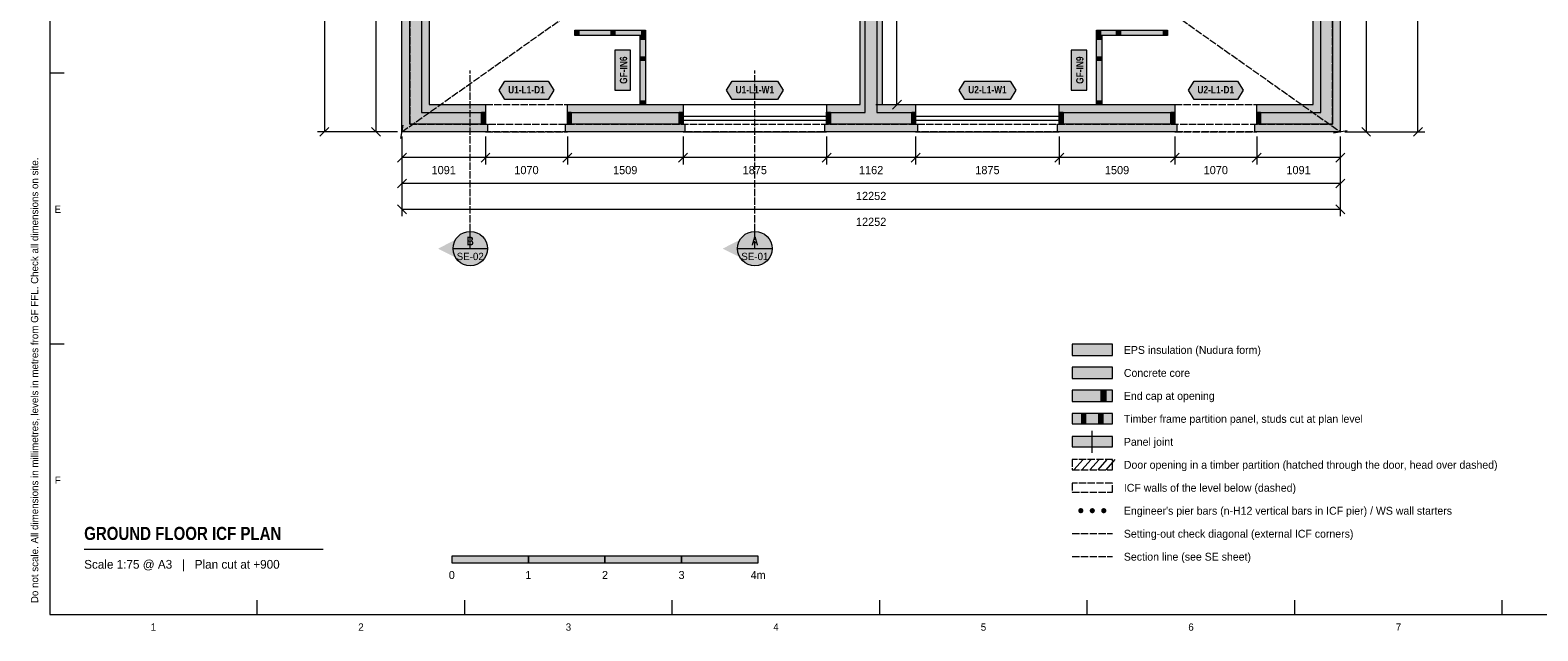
# Model space of a CAD drawing. Header units: millimetres. Extents: x 17 to 413, y 4 to 292.
# Tile 1 of 6: x 17 to 279, y 4 to 109. Entities that reach past the tile are written whole.
import ezdxf
from ezdxf.enums import TextEntityAlignment as Align

# ---------------------------------------------------------------- set-up
doc = ezdxf.new("R2010")
doc.units = ezdxf.units.MM
doc.linetypes.add('DASHED', pattern=[1.524, 1.27, -0.254])
for name, color, linetype in [('FILL-C_9E1A1A', 7, 'Continuous'), ('FILL-C_B2B2B5', 7, 'Continuous'), ('FILL-EPS', 7, 'Continuous'), ('FILL-INK', 7, 'Continuous'), ('FILL-RED', 7, 'Continuous'), ('FILL-TEAL_DK', 7, 'Continuous'), ('FILL-TIMBER', 7, 'Continuous'), ('FILL-WHITE', 7, 'Continuous'), ('LINE-C_85297A', 7, 'Continuous'), ('LINE-C_85297A-DASH', 7, 'DASHED'), ('LINE-INK', 7, 'Continuous'), ('LINE-INK-DASH', 7, 'DASHED'), ('LINE-RED', 7, 'Continuous'), ('LINE-RED-DASH', 7, 'DASHED'), ('LINE-STEEL_GREY', 7, 'Continuous'), ('LINE-STEEL_GREY-DASH', 7, 'DASHED'), ('LINE-TEAL_DK', 7, 'Continuous'), ('LINE-TIMBER_DK', 7, 'Continuous'), ('TEXT-INK', 7, 'Continuous'), ('TEXT-RED', 7, 'Continuous'), ('TEXT-STEEL_GREY', 7, 'Continuous'), ('TEXT-TEAL_DK', 7, 'Continuous')]:
    doc.layers.add(name, color=color, linetype=linetype)
doc.styles.add('OpenSansCondensed-Bold', font='OpenSansCondensed-Bold.ttf')

msp = doc.modelspace()

# ---------------------------------------------------------------- hatches: boundary and pattern name
at = {"layer": 'FILL-C_9E1A1A', "true_color": 0x9e1a1a}
h = msp.add_hatch(color=256, dxfattribs=at)
h.dxf.hatch_style = 1
h.paths.add_polyline_path([(199.95, 25.1), (199.93, 25.22), (199.89, 25.33), (199.82, 25.42), (199.73, 25.49), (199.62, 25.53), (199.5, 25.55), (199.38, 25.53), (199.28, 25.49), (199.18, 25.42), (199.11, 25.33), (199.07, 25.22), (199.05, 25.1), (199.07, 24.98), (199.11, 24.88), (199.18, 24.78), (199.28, 24.71), (199.38, 24.67), (199.5, 24.65), (199.62, 24.67), (199.73, 24.71), (199.82, 24.78), (199.89, 24.88), (199.93, 24.98)])
h = msp.add_hatch(color=256, dxfattribs=at)
h.dxf.hatch_style = 1
h.paths.add_polyline_path([(201.95, 25.1), (201.93, 25.22), (201.89, 25.33), (201.82, 25.42), (201.72, 25.49), (201.62, 25.53), (201.5, 25.55), (201.38, 25.53), (201.28, 25.49), (201.18, 25.42), (201.11, 25.33), (201.07, 25.22), (201.05, 25.1), (201.07, 24.98), (201.11, 24.88), (201.18, 24.78), (201.28, 24.71), (201.38, 24.67), (201.5, 24.65), (201.62, 24.67), (201.72, 24.71), (201.82, 24.78), (201.89, 24.88), (201.93, 24.98)])
h = msp.add_hatch(color=256, dxfattribs=at)
h.dxf.hatch_style = 1
h.paths.add_polyline_path([(203.95, 25.1), (203.93, 25.22), (203.89, 25.33), (203.82, 25.42), (203.72, 25.49), (203.62, 25.53), (203.5, 25.55), (203.38, 25.53), (203.28, 25.49), (203.18, 25.42), (203.11, 25.33), (203.07, 25.22), (203.05, 25.1), (203.07, 24.98), (203.11, 24.88), (203.18, 24.78), (203.28, 24.71), (203.38, 24.67), (203.5, 24.65), (203.62, 24.67), (203.72, 24.71), (203.82, 24.78), (203.89, 24.88), (203.93, 24.98)])
at = {"layer": 'FILL-C_B2B2B5', "true_color": 0xb2b2b5}
h = msp.add_hatch(color=256, dxfattribs=at)
h.dxf.hatch_style = 1
h.paths.add_polyline_path([(136.36, 203.05), (84.7, 203.05), (84.7, 94.45), (95.86, 94.45), (95.86, 92.42), (82.67, 92.42), (82.67, 205.08), (136.36, 205.08)])
h = msp.add_hatch(color=256, dxfattribs=at)
h.dxf.hatch_style = 1
h.paths.add_polyline_path([(150.63, 205.08), (175.36, 205.08), (175.36, 203.05), (164.02, 203.05), (164.02, 94.45), (170.75, 94.45), (170.75, 92.42), (155.26, 92.42), (155.26, 94.45), (161.98, 94.45), (161.98, 203.05), (150.63, 203.05)])
h = msp.add_hatch(color=256, dxfattribs=at)
h.dxf.hatch_style = 1
h.paths.add_polyline_path([(189.64, 205.08), (243.33, 205.08), (243.33, 92.42), (230.14, 92.42), (230.14, 94.45), (241.3, 94.45), (241.3, 203.05), (189.64, 203.05)])
h = msp.add_hatch(color=256, dxfattribs=at)
h.dxf.hatch_style = 1
h.paths.add_polyline_path([(110.14, 94.45), (130.25, 94.45), (130.25, 92.42), (110.14, 92.42)])
h = msp.add_hatch(color=256, dxfattribs=at)
h.dxf.hatch_style = 1
h.paths.add_polyline_path([(195.76, 94.45), (215.87, 94.45), (215.87, 92.42), (195.76, 92.42)])
h = msp.add_hatch(color=256, dxfattribs=at)
h.dxf.hatch_style = 1
h.paths.add_polyline_path([(198, 48.1), (205, 48.1), (205, 50.1), (198, 50.1)])
at = {"layer": 'FILL-EPS', "true_color": 0xccffff}
h = msp.add_hatch(color=256, dxfattribs=at)
h.dxf.hatch_style = 1
h.paths.add_polyline_path([(81.32, 206.43), (136.69, 206.43), (136.69, 205.09), (136.36, 205.09), (136.36, 205.08), (82.67, 205.08), (82.67, 92.42), (95.86, 92.42), (95.86, 92.41), (96.2, 92.41), (96.2, 91.07), (81.32, 91.07)])
h = msp.add_hatch(color=256, dxfattribs=at)
h.dxf.hatch_style = 1
h.paths.add_polyline_path([(189.64, 205.09), (189.3, 205.09), (189.3, 206.43), (244.68, 206.43), (244.68, 91.07), (229.81, 91.07), (229.81, 92.41), (230.14, 92.41), (230.14, 92.42), (243.33, 92.42), (243.33, 205.08), (189.64, 205.08)])
h = msp.add_hatch(color=256, dxfattribs=at)
h.dxf.hatch_style = 1
h.paths.add_polyline_path([(136.36, 201.69), (86.06, 201.69), (86.06, 95.81), (95.86, 95.81), (95.86, 94.45), (84.7, 94.45), (84.7, 203.05), (136.36, 203.05)])
h = msp.add_hatch(color=256, dxfattribs=at)
h.dxf.hatch_style = 1
h.paths.add_polyline_path([(150.63, 201.69), (150.63, 203.05), (161.98, 203.05), (161.98, 94.45), (155.26, 94.45), (155.26, 95.81), (161.1, 95.81), (161.1, 201.69)])
h = msp.add_hatch(color=256, dxfattribs=at)
h.dxf.hatch_style = 1
h.paths.add_polyline_path([(175.36, 201.69), (164.91, 201.69), (164.91, 95.81), (170.75, 95.81), (170.75, 94.45), (164.02, 94.45), (164.02, 203.05), (175.36, 203.05)])
h = msp.add_hatch(color=256, dxfattribs=at)
h.dxf.hatch_style = 1
h.paths.add_polyline_path([(239.94, 201.69), (189.64, 201.69), (189.64, 203.05), (241.3, 203.05), (241.3, 94.45), (230.14, 94.45), (230.14, 95.81), (239.94, 95.81)])
h = msp.add_hatch(color=256, dxfattribs=at)
h.dxf.hatch_style = 1
h.paths.add_polyline_path([(110.14, 95.81), (130.25, 95.81), (130.25, 94.45), (110.14, 94.45)])
h = msp.add_hatch(color=256, dxfattribs=at)
h.dxf.hatch_style = 1
h.paths.add_polyline_path([(195.76, 95.81), (215.87, 95.81), (215.87, 94.45), (195.76, 94.45)])
h = msp.add_hatch(color=256, dxfattribs=at)
h.dxf.hatch_style = 1
h.paths.add_polyline_path([(130.58, 92.41), (130.58, 91.07), (109.8, 91.07), (109.8, 92.41), (110.14, 92.41), (110.14, 92.42), (130.25, 92.42), (130.25, 92.41)])
h = msp.add_hatch(color=256, dxfattribs=at)
h.dxf.hatch_style = 1
h.paths.add_polyline_path([(170.75, 92.41), (171.08, 92.41), (171.08, 91.07), (154.92, 91.07), (154.92, 92.41), (155.26, 92.41), (155.26, 92.42), (170.75, 92.42)])
h = msp.add_hatch(color=256, dxfattribs=at)
h.dxf.hatch_style = 1
h.paths.add_polyline_path([(195.76, 92.41), (195.76, 92.42), (215.87, 92.42), (215.87, 92.41), (216.2, 92.41), (216.2, 91.07), (195.42, 91.07), (195.42, 92.41)])
h = msp.add_hatch(color=256, dxfattribs=at)
h.dxf.hatch_style = 1
h.paths.add_polyline_path([(198, 52.1), (205, 52.1), (205, 54.1), (198, 54.1)])
h = msp.add_hatch(color=256, dxfattribs=at)
h.dxf.hatch_style = 1
h.paths.add_polyline_path([(198, 44.1), (205, 44.1), (205, 46.1), (198, 46.1)])
at = {"layer": 'FILL-INK', "true_color": 0x14141a}
h = msp.add_hatch(color=256, dxfattribs=at)
h.dxf.hatch_style = 1
h.paths.add_polyline_path([(90, 16), (103.33, 16), (103.33, 17.2), (90, 17.2)])
h = msp.add_hatch(color=256, dxfattribs=at)
h.dxf.hatch_style = 1
h.paths.add_polyline_path([(116.67, 16), (130, 16), (130, 17.2), (116.67, 17.2)])
at = {"layer": 'FILL-RED', "true_color": 0xb81a1f}
h = msp.add_hatch(color=256, dxfattribs=at)
h.dxf.hatch_style = 1
h.paths.add_polyline_path([(87.61, 70.73), (93.21, 67.88), (93.21, 73.58)])
h = msp.add_hatch(color=256, dxfattribs=at)
h.dxf.hatch_style = 1
h.paths.add_polyline_path([(137.16, 70.73), (142.76, 67.88), (142.76, 73.58)])
at = {"layer": 'FILL-TEAL_DK', "true_color": 0x006b5c}
h = msp.add_hatch(color=256, dxfattribs=at)
h.dxf.hatch_style = 1
h.paths.add_polyline_path([(95.2, 92.42), (95.2, 92.42), (95.2, 94.46), (95.2, 94.46), (95.2, 94.46), (95.2, 94.46), (95.86, 94.46), (95.86, 94.46), (95.86, 94.46), (95.86, 94.46), (95.86, 92.42), (95.86, 92.42), (95.86, 92.42), (95.86, 92.42), (95.2, 92.42), (95.2, 92.42)])
h = msp.add_hatch(color=256, dxfattribs=at)
h.dxf.hatch_style = 1
h.paths.add_polyline_path([(110.13, 94.46), (110.8, 94.46), (110.8, 92.42), (110.13, 92.42)])
h = msp.add_hatch(color=256, dxfattribs=at)
h.dxf.hatch_style = 1
h.paths.add_polyline_path([(129.58, 94.46), (130.25, 94.46), (130.25, 92.42), (129.58, 92.42)])
h = msp.add_hatch(color=256, dxfattribs=at)
h.dxf.hatch_style = 1
h.paths.add_polyline_path([(155.25, 94.46), (155.92, 94.46), (155.92, 92.42), (155.25, 92.42)])
h = msp.add_hatch(color=256, dxfattribs=at)
h.dxf.hatch_style = 1
h.paths.add_polyline_path([(170.08, 94.46), (170.75, 94.46), (170.75, 92.42), (170.08, 92.42)])
h = msp.add_hatch(color=256, dxfattribs=at)
h.dxf.hatch_style = 1
h.paths.add_polyline_path([(195.75, 94.46), (196.42, 94.46), (196.42, 92.42), (195.75, 92.42)])
h = msp.add_hatch(color=256, dxfattribs=at)
h.dxf.hatch_style = 1
h.paths.add_polyline_path([(215.2, 94.46), (215.87, 94.46), (215.87, 92.42), (215.2, 92.42)])
h = msp.add_hatch(color=256, dxfattribs=at)
h.dxf.hatch_style = 1
h.paths.add_polyline_path([(230.14, 94.46), (230.8, 94.46), (230.8, 92.42), (230.14, 92.42)])
h = msp.add_hatch(color=256, dxfattribs=at)
h.dxf.hatch_style = 1
h.paths.add_polyline_path([(203, 44.1), (203.9, 44.1), (203.9, 46.1), (203, 46.1)])
at = {"layer": 'FILL-TIMBER', "true_color": 0xeddbb8}
h = msp.add_hatch(color=256, dxfattribs=at)
h.dxf.hatch_style = 1
h.paths.add_polyline_path([(112.09, 107.82), (111.68, 107.82), (111.42, 107.82), (111.42, 108.18), (111.42, 108.75), (111.84, 108.75), (112.09, 108.75), (112.09, 108.4)])
h = msp.add_hatch(color=256, dxfattribs=at)
h.dxf.hatch_style = 1
h.paths.add_polyline_path([(118.39, 107.82), (117.98, 107.82), (117.73, 107.82), (117.73, 108.18), (117.73, 108.75), (118.14, 108.75), (118.39, 108.75), (118.39, 108.4)])
h = msp.add_hatch(color=256, dxfattribs=at)
h.dxf.hatch_style = 1
h.paths.add_polyline_path([(123.75, 107.79), (123.75, 107.38), (123.75, 107.13), (123.39, 107.13), (122.81, 107.13), (122.81, 107.54), (122.81, 107.79), (123.17, 107.79)])
h = msp.add_hatch(color=256, dxfattribs=at)
h.dxf.hatch_style = 1
h.paths.add_polyline_path([(123.75, 107.82), (123.34, 107.82), (123.08, 107.82), (123.08, 108.18), (123.08, 108.75), (123.49, 108.75), (123.75, 108.75), (123.75, 108.4)])
h = msp.add_hatch(color=256, dxfattribs=at)
h.dxf.hatch_style = 1
h.paths.add_polyline_path([(202.92, 107.82), (202.51, 107.82), (202.25, 107.82), (202.25, 108.18), (202.25, 108.75), (202.66, 108.75), (202.92, 108.75), (202.92, 108.4)])
h = msp.add_hatch(color=256, dxfattribs=at)
h.dxf.hatch_style = 1
h.paths.add_polyline_path([(203.19, 107.79), (203.19, 107.38), (203.19, 107.13), (202.83, 107.13), (202.25, 107.13), (202.25, 107.54), (202.25, 107.79), (202.61, 107.79)])
h = msp.add_hatch(color=256, dxfattribs=at)
h.dxf.hatch_style = 1
h.paths.add_polyline_path([(206.39, 107.82), (205.98, 107.82), (205.73, 107.82), (205.73, 108.18), (205.73, 108.75), (206.14, 108.75), (206.39, 108.75), (206.39, 108.4)])
h = msp.add_hatch(color=256, dxfattribs=at)
h.dxf.hatch_style = 1
h.paths.add_polyline_path([(214.58, 107.82), (214.16, 107.82), (213.91, 107.82), (213.91, 108.18), (213.91, 108.75), (214.32, 108.75), (214.58, 108.75), (214.58, 108.4)])
h = msp.add_hatch(color=256, dxfattribs=at)
h.dxf.hatch_style = 1
h.paths.add_polyline_path([(123.75, 104.14), (123.75, 103.73), (123.75, 103.47), (123.39, 103.47), (122.81, 103.47), (122.81, 103.89), (122.81, 104.14), (123.17, 104.14)])
h = msp.add_hatch(color=256, dxfattribs=at)
h.dxf.hatch_style = 1
h.paths.add_polyline_path([(203.19, 104.14), (203.19, 103.73), (203.19, 103.47), (202.83, 103.47), (202.25, 103.47), (202.25, 103.89), (202.25, 104.14), (202.61, 104.14)])
h = msp.add_hatch(color=256, dxfattribs=at)
h.dxf.hatch_style = 1
h.paths.add_polyline_path([(123.75, 96.48), (123.75, 96.07), (123.75, 95.81), (123.39, 95.81), (122.81, 95.81), (122.81, 96.22), (122.81, 96.48), (123.17, 96.48)])
h = msp.add_hatch(color=256, dxfattribs=at)
h.dxf.hatch_style = 1
h.paths.add_polyline_path([(203.19, 96.48), (203.19, 96.07), (203.19, 95.81), (202.83, 95.81), (202.25, 95.81), (202.25, 96.22), (202.25, 96.48), (202.61, 96.48)])
h = msp.add_hatch(color=256, dxfattribs=at)
h.dxf.hatch_style = 1
h.paths.add_polyline_path([(199.6, 40.2), (200.4, 40.2), (200.4, 42), (199.6, 42)])
h = msp.add_hatch(color=256, dxfattribs=at)
h.dxf.hatch_style = 1
h.paths.add_polyline_path([(202.6, 40.2), (203.4, 40.2), (203.4, 42), (202.6, 42)])
at = {"layer": 'FILL-WHITE', "true_color": 0xfaf5e8}
h = msp.add_hatch(color=256, dxfattribs=at)
h.dxf.hatch_style = 1
h.paths.add_polyline_path([(111.42, 107.82), (111.42, 108.18), (111.42, 108.75), (111.84, 108.75), (112.09, 108.75), (117.73, 108.75), (118.14, 108.75), (118.39, 108.75), (123.08, 108.75), (123.49, 108.75), (123.75, 108.75), (123.75, 108.4), (123.75, 107.82), (123.34, 107.82), (123.08, 107.82), (118.39, 107.82), (117.98, 107.82), (117.73, 107.82), (112.09, 107.82), (111.68, 107.82)])
h = msp.add_hatch(color=256, dxfattribs=at)
h.dxf.hatch_style = 1
h.paths.add_polyline_path([(123.75, 95.81), (123.39, 95.81), (122.81, 95.81), (122.81, 96.22), (122.81, 96.48), (122.81, 103.47), (122.81, 103.89), (122.81, 104.14), (122.81, 107.13), (122.81, 107.54), (122.81, 107.79), (123.17, 107.79), (123.75, 107.79), (123.75, 107.38), (123.75, 107.13), (123.75, 104.14), (123.75, 103.73), (123.75, 103.47), (123.75, 96.48), (123.75, 96.07)])
h = msp.add_hatch(color=256, dxfattribs=at)
h.dxf.hatch_style = 1
h.paths.add_polyline_path([(202.25, 107.82), (202.25, 107.82), (202.25, 107.82), (202.25, 108.18), (202.25, 108.75), (202.25, 108.75), (202.25, 108.75), (202.66, 108.75), (202.92, 108.75), (205.73, 108.75), (206.14, 108.75), (206.39, 108.75), (213.91, 108.75), (214.32, 108.75), (214.58, 108.75), (214.58, 108.75), (214.58, 108.75), (214.58, 108.4), (214.58, 107.82), (214.58, 107.82), (214.58, 107.82), (214.16, 107.82), (213.91, 107.82), (206.39, 107.82), (205.98, 107.82), (205.73, 107.82), (202.92, 107.82), (202.51, 107.82)])
h = msp.add_hatch(color=256, dxfattribs=at)
h.dxf.hatch_style = 1
h.paths.add_polyline_path([(203.19, 95.81), (203.19, 95.81), (203.19, 95.81), (203.19, 95.81), (202.83, 95.81), (202.25, 95.81), (202.25, 95.81), (202.25, 95.81), (202.25, 95.81), (202.25, 96.22), (202.25, 96.48), (202.25, 103.47), (202.25, 103.89), (202.25, 104.14), (202.25, 107.13), (202.25, 107.54), (202.25, 107.79), (202.25, 107.79), (202.25, 107.79), (202.25, 107.79), (202.61, 107.79), (203.19, 107.79), (203.19, 107.79), (203.19, 107.79), (203.19, 107.79), (203.19, 107.38), (203.19, 107.13), (203.19, 104.14), (203.19, 103.73), (203.19, 103.47), (203.19, 96.48), (203.19, 96.07)])
at = {"layer": 'FILL-WHITE', "true_color": 0xffffff}
h = msp.add_hatch(color=256, dxfattribs=at)
h.dxf.hatch_style = 1
h.paths.add_polyline_path([(121.13, 98.31), (121.13, 105.29), (118.36, 105.29), (118.36, 98.31)])
h = msp.add_hatch(color=256, dxfattribs=at)
h.dxf.hatch_style = 1
h.paths.add_polyline_path([(200.57, 98.31), (200.57, 105.29), (197.8, 105.29), (197.8, 98.31)])
h = msp.add_hatch(color=256, dxfattribs=at)
h.dxf.hatch_style = 1
h.paths.add_polyline_path([(98.24, 98.31), (99.24, 99.91), (106.76, 99.91), (107.76, 98.31), (106.76, 96.71), (99.24, 96.71)])
h = msp.add_hatch(color=256, dxfattribs=at)
h.dxf.hatch_style = 1
h.paths.add_polyline_path([(137.81, 98.31), (138.81, 99.91), (146.69, 99.91), (147.69, 98.31), (146.69, 96.71), (138.81, 96.71)])
h = msp.add_hatch(color=256, dxfattribs=at)
h.dxf.hatch_style = 1
h.paths.add_polyline_path([(178.31, 98.31), (179.31, 99.91), (187.19, 99.91), (188.19, 98.31), (187.19, 96.71), (179.31, 96.71)])
h = msp.add_hatch(color=256, dxfattribs=at)
h.dxf.hatch_style = 1
h.paths.add_polyline_path([(218.24, 98.31), (219.24, 99.91), (226.76, 99.91), (227.76, 98.31), (226.76, 96.71), (219.24, 96.71)])
h = msp.add_hatch(color=256, dxfattribs=at)
h.dxf.hatch_style = 1
h.paths.add_polyline_path([(96.21, 70.73), (96.11, 71.51), (95.81, 72.23), (95.33, 72.85), (94.71, 73.33), (93.99, 73.63), (93.21, 73.73), (92.43, 73.63), (91.71, 73.33), (91.09, 72.85), (90.61, 72.23), (90.31, 71.51), (90.21, 70.73), (90.31, 69.96), (90.61, 69.23), (91.09, 68.61), (91.71, 68.14), (92.43, 67.84), (93.21, 67.73), (93.99, 67.84), (94.71, 68.14), (95.33, 68.61), (95.81, 69.23), (96.11, 69.96)])
h = msp.add_hatch(color=256, dxfattribs=at)
h.dxf.hatch_style = 1
h.paths.add_polyline_path([(145.76, 70.73), (145.66, 71.51), (145.36, 72.23), (144.88, 72.85), (144.26, 73.33), (143.53, 73.63), (142.76, 73.73), (141.98, 73.63), (141.26, 73.33), (140.64, 72.85), (140.16, 72.23), (139.86, 71.51), (139.76, 70.73), (139.86, 69.96), (140.16, 69.23), (140.64, 68.61), (141.26, 68.14), (141.98, 67.84), (142.76, 67.73), (143.53, 67.84), (144.26, 68.14), (144.88, 68.61), (145.36, 69.23), (145.66, 69.96)])
at = {"layer": 'FILL-WHITE', "true_color": 0xfaf5e8}
h = msp.add_hatch(color=256, dxfattribs=at)
h.dxf.hatch_style = 1
h.paths.add_polyline_path([(198, 40.2), (205, 40.2), (205, 42), (198, 42)])
h = msp.add_hatch(color=256, dxfattribs=at)
h.dxf.hatch_style = 1
h.paths.add_polyline_path([(198, 36.2), (205, 36.2), (205, 38), (198, 38)])
at = {"layer": 'FILL-WHITE', "true_color": 0xffffff}
h = msp.add_hatch(color=256, dxfattribs=at)
h.dxf.hatch_style = 1
h.paths.add_polyline_path([(103.33, 16), (116.67, 16), (116.67, 17.2), (103.33, 17.2)])
h = msp.add_hatch(color=256, dxfattribs=at)
h.dxf.hatch_style = 1
h.paths.add_polyline_path([(130, 16), (143.33, 16), (143.33, 17.2), (130, 17.2)])

# ---------------------------------------------------------------- linework, layer by layer
at = {"layer": 'LINE-C_85297A', "lineweight": 5}
for p, q in [((81.11, 89.88), (81.52, 92.25)), ((243.5, 90.86), (245.87, 91.27))]:
    msp.add_line(p, q, dxfattribs=at)
at = {"layer": 'LINE-C_85297A-DASH', "lineweight": 5}
for p, q in [((81.32, 91.07), (244.68, 206.43)), ((81.32, 206.43), (244.68, 91.07)), ((198, 21.1), (205, 21.1))]:
    msp.add_line(p, q, dxfattribs=at)
at = {"layer": 'LINE-INK', "lineweight": 5}
for p, q in [((67.82, 206.43), (67.82, 91.07)), ((76.82, 91.07), (76.82, 206.43)), ((249.18, 206.43), (249.18, 91.07)), ((258.18, 91.07), (258.18, 206.43)), ((167.5, 95.81), (167.5, 201.69)), ((20, 101.33), (22.5, 101.33)), ((130.25, 95.81), (155.25, 95.81)), ((163.8, 95.81), (168.7, 95.81)), ((166.72, 95.03), (168.28, 96.59)), ((170.75, 95.81), (195.75, 95.81)), ((130.25, 93.77), (155.25, 93.77)), ((130.25, 93.1), (155.25, 93.1)), ((170.75, 93.77), (195.75, 93.77)), ((170.75, 93.1), (195.75, 93.1)), ((80.52, 91.07), (66.62, 91.07)), ((68.6, 91.84), (67.04, 90.29)), ((80.52, 91.07), (75.62, 91.07)), ((77.6, 90.29), (76.04, 91.84)), ((81.32, 90.27), (81.32, 85.37)), ((81.32, 90.27), (81.32, 80.87)), ((81.32, 90.27), (81.32, 76.37)), ((95.86, 90.27), (95.86, 85.37)), ((110.13, 90.27), (110.13, 85.37)), ((130.25, 91.07), (155.25, 91.07)), ((130.25, 90.27), (130.25, 85.37)), ((155.25, 90.27), (155.25, 85.37)), ((170.75, 91.07), (195.75, 91.07)), ((170.75, 90.27), (170.75, 85.37)), ((195.75, 90.27), (195.75, 85.37)), ((215.87, 90.27), (215.87, 85.37)), ((230.14, 90.27), (230.14, 85.37)), ((244.68, 90.27), (244.68, 85.37)), ((244.68, 90.27), (244.68, 80.87)), ((244.68, 90.27), (244.68, 76.37)), ((245.48, 91.07), (250.38, 91.07)), ((245.48, 91.07), (259.38, 91.07)), ((248.4, 91.84), (249.96, 90.29)), ((257.4, 90.29), (258.96, 91.84)), ((82.1, 87.34), (80.54, 85.79)), ((96.64, 87.34), (95.09, 85.79)), ((110.91, 87.34), (109.35, 85.79)), ((131.03, 87.34), (129.47, 85.79)), ((156.03, 87.34), (154.47, 85.79)), ((171.53, 87.34), (169.97, 85.79)), ((196.53, 87.34), (194.97, 85.79)), ((216.65, 87.34), (215.09, 85.79)), ((230.91, 87.34), (229.36, 85.79)), ((245.46, 87.34), (243.9, 85.79)), ((244.68, 86.57), (81.32, 86.57)), ((82.1, 82.84), (80.54, 81.29)), ((244.68, 82.07), (81.32, 82.07)), ((245.46, 82.84), (243.9, 81.29)), ((80.54, 78.34), (82.1, 76.79)), ((81.32, 77.57), (244.68, 77.57)), ((243.9, 78.34), (245.46, 76.79)), ((20, 54.17), (22.5, 54.17)), ((201.5, 35.2), (201.5, 39)), ((26, 18.4), (67.63, 18.4)), ((56.12, 7), (56.12, 9.5)), ((92.25, 7), (92.25, 9.5)), ((128.38, 7), (128.38, 9.5)), ((164.5, 7), (164.5, 9.5)), ((200.62, 7), (200.62, 9.5)), ((236.75, 7), (236.75, 9.5)), ((272.88, 7), (272.88, 9.5))]:
    msp.add_line(p, q, dxfattribs=at)
for points in [[(20, 7), (413, 7), (413, 290), (20, 290)], [(81.32, 91.07), (81.32, 206.43), (136.69, 206.43), (136.69, 205.09), (136.36, 205.09), (136.36, 201.69), (86.06, 201.69), (86.06, 95.81), (95.86, 95.81), (95.86, 92.41), (96.2, 92.41), (96.2, 91.07)], [(161.1, 201.69), (150.63, 201.69), (150.63, 205.09), (150.3, 205.09), (150.3, 206.43), (175.7, 206.43), (175.7, 205.09), (175.36, 205.09), (175.36, 201.69), (164.91, 201.69), (164.91, 95.81), (170.75, 95.81), (170.75, 92.41), (171.08, 92.41), (171.08, 91.07), (154.92, 91.07), (154.92, 92.41), (155.26, 92.41), (155.26, 95.81), (161.1, 95.81)], [(239.94, 95.81), (239.94, 201.69), (189.64, 201.69), (189.64, 205.09), (189.3, 205.09), (189.3, 206.43), (244.68, 206.43), (244.68, 91.07), (229.81, 91.07), (229.81, 92.41), (230.14, 92.41), (230.14, 95.81)], [(111.42, 107.82), (111.42, 108.18), (111.42, 108.75), (111.84, 108.75), (112.09, 108.75), (117.73, 108.75), (118.14, 108.75), (118.39, 108.75), (123.08, 108.75), (123.49, 108.75), (123.75, 108.75), (123.75, 108.4), (123.75, 107.82), (123.34, 107.82), (123.08, 107.82), (118.39, 107.82), (117.98, 107.82), (117.73, 107.82), (112.09, 107.82), (111.68, 107.82)], [(123.75, 95.81), (123.39, 95.81), (122.81, 95.81), (122.81, 96.22), (122.81, 96.48), (122.81, 103.47), (122.81, 103.89), (122.81, 104.14), (122.81, 107.13), (122.81, 107.54), (122.81, 107.79), (123.17, 107.79), (123.75, 107.79), (123.75, 107.38), (123.75, 107.13), (123.75, 104.14), (123.75, 103.73), (123.75, 103.47), (123.75, 96.48), (123.75, 96.07)], [(202.25, 107.82), (202.25, 107.82), (202.25, 107.82), (202.25, 108.18), (202.25, 108.75), (202.25, 108.75), (202.25, 108.75), (202.66, 108.75), (202.92, 108.75), (205.73, 108.75), (206.14, 108.75), (206.39, 108.75), (213.91, 108.75), (214.32, 108.75), (214.58, 108.75), (214.58, 108.75), (214.58, 108.75), (214.58, 108.4), (214.58, 107.82), (214.58, 107.82), (214.58, 107.82), (214.16, 107.82), (213.91, 107.82), (206.39, 107.82), (205.98, 107.82), (205.73, 107.82), (202.92, 107.82), (202.51, 107.82)], [(203.19, 95.81), (203.19, 95.81), (203.19, 95.81), (203.19, 95.81), (202.83, 95.81), (202.25, 95.81), (202.25, 95.81), (202.25, 95.81), (202.25, 95.81), (202.25, 96.22), (202.25, 96.48), (202.25, 103.47), (202.25, 103.89), (202.25, 104.14), (202.25, 107.13), (202.25, 107.54), (202.25, 107.79), (202.25, 107.79), (202.25, 107.79), (202.25, 107.79), (202.61, 107.79), (203.19, 107.79), (203.19, 107.79), (203.19, 107.79), (203.19, 107.79), (203.19, 107.38), (203.19, 107.13), (203.19, 104.14), (203.19, 103.73), (203.19, 103.47), (203.19, 96.48), (203.19, 96.07)], [(121.13, 98.31), (121.13, 105.29), (118.36, 105.29), (118.36, 98.31)], [(200.57, 98.31), (200.57, 105.29), (197.8, 105.29), (197.8, 98.31)], [(130.25, 92.41), (130.58, 92.41), (130.58, 91.07), (109.8, 91.07), (109.8, 92.41), (110.14, 92.41), (110.14, 95.81), (130.25, 95.81)], [(195.42, 92.41), (195.76, 92.41), (195.76, 95.81), (215.87, 95.81), (215.87, 92.41), (216.2, 92.41), (216.2, 91.07), (195.42, 91.07)], [(198, 52.1), (205, 52.1), (205, 54.1), (198, 54.1)], [(198, 44.1), (205, 44.1), (205, 46.1), (198, 46.1)], [(198, 40.2), (205, 40.2), (205, 42), (198, 42)], [(198, 36.2), (205, 36.2), (205, 38), (198, 38)], [(90, 16), (103.33, 16), (103.33, 17.2), (90, 17.2)], [(103.33, 16), (116.67, 16), (116.67, 17.2), (103.33, 17.2)], [(116.67, 16), (130, 16), (130, 17.2), (116.67, 17.2)], [(130, 16), (143.33, 16), (143.33, 17.2), (130, 17.2)]]:
    msp.add_lwpolyline(points, close=True, dxfattribs=at)
at = {"layer": 'LINE-INK-DASH', "lineweight": 5}
for p, q in [((95.86, 95.81), (110.13, 95.81)), ((215.87, 95.81), (230.14, 95.81)), ((95.86, 91.07), (110.13, 91.07)), ((215.87, 91.07), (230.14, 91.07))]:
    msp.add_line(p, q, dxfattribs=at)
msp.add_lwpolyline([(198, 32.2), (205, 32.2), (205, 34), (198, 34)], close=True, dxfattribs=at)
at = {"layer": 'LINE-RED', "lineweight": 5}
for p, q in [((90.21, 70.73), (96.21, 70.73)), ((139.76, 70.73), (145.76, 70.73))]:
    msp.add_line(p, q, dxfattribs=at)
for centre in [(93.21, 70.73), (142.76, 70.73)]:
    msp.add_circle(centre, 3, dxfattribs=at)
at = {"layer": 'LINE-RED-DASH', "lineweight": 5}
for p, q in [((93.21, 70.73), (93.21, 101.73)), ((142.76, 70.73), (142.76, 101.73)), ((198, 17.1), (205, 17.1))]:
    msp.add_line(p, q, dxfattribs=at)
at = {"layer": 'LINE-STEEL_GREY', "lineweight": 5}
for points in [[(136.36, 203.05), (84.7, 203.05), (84.7, 94.45), (95.86, 94.45), (95.86, 92.42), (82.67, 92.42), (82.67, 205.08), (136.36, 205.08)], [(150.63, 205.08), (175.36, 205.08), (175.36, 203.05), (164.02, 203.05), (164.02, 94.45), (170.75, 94.45), (170.75, 92.42), (155.26, 92.42), (155.26, 94.45), (161.98, 94.45), (161.98, 203.05), (150.63, 203.05)], [(189.64, 205.08), (243.33, 205.08), (243.33, 92.42), (230.14, 92.42), (230.14, 94.45), (241.3, 94.45), (241.3, 203.05), (189.64, 203.05)], [(110.14, 94.45), (130.25, 94.45), (130.25, 92.42), (110.14, 92.42)], [(195.76, 94.45), (215.87, 94.45), (215.87, 92.42), (195.76, 92.42)], [(198, 48.1), (205, 48.1), (205, 50.1), (198, 50.1)]]:
    msp.add_lwpolyline(points, close=True, dxfattribs=at)
at = {"layer": 'LINE-STEEL_GREY-DASH', "lineweight": 5}
for points in [[(244.68, 206.43), (244.68, 206.43), (244.68, 91.07), (244.69, 91.06), (244.68, 91.06), (244.68, 91.07), (81.32, 91.07), (81.32, 206.43)], [(243.33, 205.08), (82.67, 205.08), (82.67, 92.42), (243.33, 92.42)], [(198, 28.3), (205, 28.3), (205, 29.9), (198, 29.9)]]:
    msp.add_lwpolyline(points, close=True, dxfattribs=at)
at = {"layer": 'LINE-TEAL_DK', "lineweight": 5}
for points in [[(98.24, 98.31), (99.24, 99.91), (106.76, 99.91), (107.76, 98.31), (106.76, 96.71), (99.24, 96.71)], [(137.81, 98.31), (138.81, 99.91), (146.69, 99.91), (147.69, 98.31), (146.69, 96.71), (138.81, 96.71)], [(178.31, 98.31), (179.31, 99.91), (187.19, 99.91), (188.19, 98.31), (187.19, 96.71), (179.31, 96.71)], [(218.24, 98.31), (219.24, 99.91), (226.76, 99.91), (227.76, 98.31), (226.76, 96.71), (219.24, 96.71)], [(95.2, 92.42), (95.2, 92.42), (95.2, 94.46), (95.2, 94.46), (95.2, 94.46), (95.2, 94.46), (95.86, 94.46), (95.86, 94.46), (95.86, 94.46), (95.86, 94.46), (95.86, 92.42), (95.86, 92.42), (95.86, 92.42), (95.86, 92.42), (95.2, 92.42), (95.2, 92.42)], [(110.13, 94.46), (110.8, 94.46), (110.8, 92.42), (110.13, 92.42)], [(129.58, 94.46), (130.25, 94.46), (130.25, 92.42), (129.58, 92.42)], [(155.25, 94.46), (155.92, 94.46), (155.92, 92.42), (155.25, 92.42)], [(170.08, 94.46), (170.75, 94.46), (170.75, 92.42), (170.08, 92.42)], [(195.75, 94.46), (196.42, 94.46), (196.42, 92.42), (195.75, 92.42)], [(215.2, 94.46), (215.87, 94.46), (215.87, 92.42), (215.2, 92.42)], [(230.14, 94.46), (230.8, 94.46), (230.8, 92.42), (230.14, 92.42)], [(203, 44.1), (203.9, 44.1), (203.9, 46.1), (203, 46.1)]]:
    msp.add_lwpolyline(points, close=True, dxfattribs=at)
at = {"layer": 'LINE-TIMBER_DK', "lineweight": 5}
for p, q in [((198.3, 32.2), (199.9, 34)), ((199.7, 32.2), (201.3, 34)), ((201.1, 32.2), (202.7, 34)), ((202.5, 32.2), (204.1, 34)), ((203.9, 32.2), (205.5, 34))]:
    msp.add_line(p, q, dxfattribs=at)
for points in [[(112.09, 107.82), (111.68, 107.82), (111.42, 107.82), (111.42, 108.18), (111.42, 108.75), (111.84, 108.75), (112.09, 108.75), (112.09, 108.4)], [(118.39, 107.82), (117.98, 107.82), (117.73, 107.82), (117.73, 108.18), (117.73, 108.75), (118.14, 108.75), (118.39, 108.75), (118.39, 108.4)], [(123.75, 107.79), (123.75, 107.38), (123.75, 107.13), (123.39, 107.13), (122.81, 107.13), (122.81, 107.54), (122.81, 107.79), (123.17, 107.79)], [(123.75, 107.82), (123.34, 107.82), (123.08, 107.82), (123.08, 108.18), (123.08, 108.75), (123.49, 108.75), (123.75, 108.75), (123.75, 108.4)], [(202.92, 107.82), (202.51, 107.82), (202.25, 107.82), (202.25, 108.18), (202.25, 108.75), (202.66, 108.75), (202.92, 108.75), (202.92, 108.4)], [(203.19, 107.79), (203.19, 107.38), (203.19, 107.13), (202.83, 107.13), (202.25, 107.13), (202.25, 107.54), (202.25, 107.79), (202.61, 107.79)], [(206.39, 107.82), (205.98, 107.82), (205.73, 107.82), (205.73, 108.18), (205.73, 108.75), (206.14, 108.75), (206.39, 108.75), (206.39, 108.4)], [(214.58, 107.82), (214.16, 107.82), (213.91, 107.82), (213.91, 108.18), (213.91, 108.75), (214.32, 108.75), (214.58, 108.75), (214.58, 108.4)], [(123.75, 104.14), (123.75, 103.73), (123.75, 103.47), (123.39, 103.47), (122.81, 103.47), (122.81, 103.89), (122.81, 104.14), (123.17, 104.14)], [(203.19, 104.14), (203.19, 103.73), (203.19, 103.47), (202.83, 103.47), (202.25, 103.47), (202.25, 103.89), (202.25, 104.14), (202.61, 104.14)], [(123.75, 96.48), (123.75, 96.07), (123.75, 95.81), (123.39, 95.81), (122.81, 95.81), (122.81, 96.22), (122.81, 96.48), (123.17, 96.48)], [(203.19, 96.48), (203.19, 96.07), (203.19, 95.81), (202.83, 95.81), (202.25, 95.81), (202.25, 96.22), (202.25, 96.48), (202.61, 96.48)], [(199.6, 40.2), (200.4, 40.2), (200.4, 42), (199.6, 42)], [(202.6, 40.2), (203.4, 40.2), (203.4, 42), (202.6, 42)]]:
    msp.add_lwpolyline(points, close=True, dxfattribs=at)

# ---------------------------------------------------------------- texts
at = {"layer": 'TEXT-INK', "style": 'OpenSansCondensed-Bold'}
for s, p in [('GF-IN6', (120.53, 101.8)), ('GF-IN9', (199.97, 101.8))]:
    msp.add_text(s, height=1.27, rotation=90, dxfattribs=at).set_placement(p, align=Align.CENTER)
at = {"layer": 'TEXT-INK'}
for s, height, p in [('1091', 1.422, (88.59, 83.69)), ('1070', 1.422, (103, 83.69)), ('1509', 1.422, (120.19, 83.69)), ('1875', 1.422, (142.75, 83.69)), ('1162', 1.422, (163, 83.69)), ('1875', 1.422, (183.25, 83.69)), ('1509', 1.422, (205.81, 83.69)), ('1070', 1.422, (223, 83.69)), ('1091', 1.422, (237.41, 83.69)), ('12252', 1.422, (163, 79.19)), ('12252', 1.422, (163, 74.69)), ('0', 1.4, (90, 13.2)), ('1', 1.4, (103.33, 13.2)), ('2', 1.4, (116.67, 13.2)), ('3', 1.4, (130, 13.2)), ('4m', 1.397, (143.33, 13.2))]:
    msp.add_text(s, height=height, dxfattribs=at).set_placement(p, align=Align.CENTER)
for s, p in [('EPS insulation (Nudura form)', (207, 52.4)), ('Concrete core', (207, 48.4)), ('End cap at opening', (207, 44.4)), ('Timber frame partition panel, studs cut at plan level', (207, 40.4)), ('Panel joint', (207, 36.4)), ('Door opening in a timber partition (hatched through the door, head over dashed)', (207, 32.4)), ('ICF walls of the level below (dashed)', (207, 28.4)), ("Engineer's pier bars (n-H12 vertical bars in ICF pier) / WS wall starters", (207, 24.4)), ('Setting-out check diagonal (external ICF corners)', (207, 20.4)), ('Section line (see SE sheet)', (207, 16.4))]:
    msp.add_text(s, height=1.3716, dxfattribs=at).set_placement(p)
at = {"layer": 'TEXT-INK', "style": 'OpenSansCondensed-Bold'}
msp.add_text('GROUND FLOOR ICF PLAN', height=2.286, dxfattribs=at).set_placement((26, 20))
at = {"layer": 'TEXT-RED', "style": 'OpenSansCondensed-Bold'}
for s, p in [('B', (93.21, 71.28)), ('A', (142.76, 71.28))]:
    msp.add_text(s, height=1.52, dxfattribs=at).set_placement(p, align=Align.CENTER)
at = {"layer": 'TEXT-RED'}
for s, p in [('SE-02', (93.21, 68.73)), ('SE-01', (142.76, 68.73))]:
    msp.add_text(s, height=1.27, dxfattribs=at).set_placement(p, align=Align.CENTER)
at = {"layer": 'TEXT-STEEL_GREY'}
msp.add_text('Do not scale. All dimensions in millimetres, levels in metres from GF FFL. Check all dimensions on site.', height=1.27, rotation=90, dxfattribs=at).set_placement((18, 9))
for s, p in [('E', (21.4, 76.95)), ('F', (21.4, 29.78)), ('1', (38.06, 4.2)), ('2', (74.19, 4.2)), ('3', (110.31, 4.2)), ('4', (146.44, 4.2)), ('5', (182.56, 4.2)), ('6', (218.69, 4.2)), ('7', (254.81, 4.2))]:
    msp.add_text(s, height=1.27, dxfattribs=at).set_placement(p, align=Align.CENTER)
msp.add_text('Scale 1:75 @ A3   |   Plan cut at +900', height=1.524, dxfattribs=at).set_placement((26, 15))
at = {"layer": 'TEXT-TEAL_DK', "style": 'OpenSansCondensed-Bold'}
for s, p in [('U1-L1-D1', (103, 97.76)), ('U1-L1-W1', (142.75, 97.76)), ('U2-L1-W1', (183.25, 97.76)), ('U2-L1-D1', (223, 97.76))]:
    msp.add_text(s, height=1.27, dxfattribs=at).set_placement(p, align=Align.CENTER)

doc.saveas('drawing.dxf')
